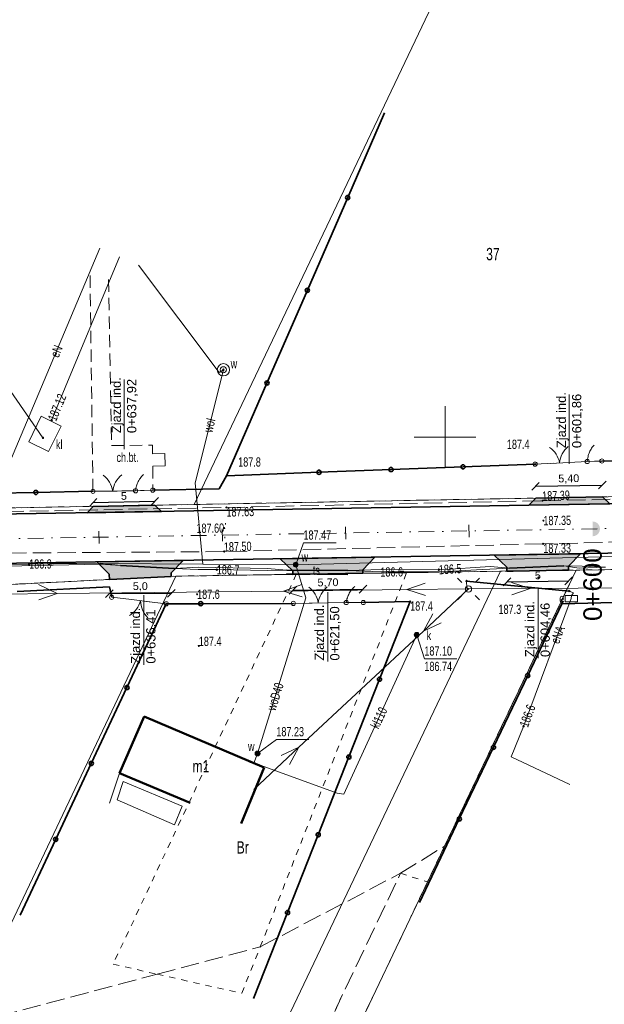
# Model space of a CAD drawing. Header units: millimetres. Extents: x 1024 to 29474, y -14562 to 6512.
# Tile 66 of 83: x 26133 to 26180, y 3019 to 3099. Entities that reach past the tile are written whole.
import ezdxf
from ezdxf.enums import TextEntityAlignment as Align

# ---------------------------------------------------------------- set-up
doc = ezdxf.new("R2010")
doc.units = ezdxf.units.MM
for name, pattern in [('1', [0]), ('2_14', [1, 0, -1]), ('2_OTKC', [1.5, 1, -0.5]), ('2_OTKJ', [2, 1.5, -0.5]), ('3_EGBT', [0]), ('3_EGBU_A', [0]), ('4_SUEP_A', [0]), ('4_SUKM', [0]), ('4_SUKP', [0]), ('4_SULO', [0]), ('4_SUPK', [0]), ('4_SUTP_A', [0]), ('4_SUWP', [0]), ('DASHDOT', [25.4, 12.7, -6.35, 0, -6.35]), ('EGDE', [0]), ('EGKK', [2, 1.5, -0.5]), ('EGUG', [1, 0.5, -0.5])]:
    doc.linetypes.add(name, pattern=pattern)
for name, color, linetype, lineweight in [('D.O. Kilometraż', 250, 'Continuous', 20), ('D.O. Kr 15x30', 7, 'Continuous', 35), ('D.O. ob 8x30', 4, 'Continuous', 25), ('D.O. opornik 12x25', 1, 'Continuous', 35), ('D.O. oś pikieta', 250, 'DASHDOT', 20), ('D.O. wymiarowanie', 7, 'Continuous', 15), ('Dzialki', 7, 'EGDE', 18), ('EGBB_E_T_0', 7, 'Continuous', 20), ('EGBB_L_0', 7, '3_EGBU_A', 50), ('EGBE_L_0', 7, '3_EGBT', 18), ('Kontury', 3, 'EGKK', 18), ('Numery_dzialek', 7, 'Continuous', 9), ('Numery_uzytkow', 3, 'Continuous', 9), ('OTK_E_T_1', 7, 'Continuous', 0), ('OTK_L_0', 7, '2_OTKJ', 18), ('OTK_L_2', 7, '2_OTKC', 18), ('OTO_L_0', 7, 'Continuous', 35), ('OTO_L_1', 7, 'Continuous', 18), ('OTO_L_2', 7, 'Continuous', 18), ('OTR_T_0', 7, 'Continuous', 18), ('OTR_T_1', 7, 'Continuous', 18), ('Podzial_sekcyjny_krzyze', 7, '1', 18), ('SUE_E_T_1', 1, 'Continuous', 0), ('SUE_T_3', 7, 'Continuous', 18), ('SUE_T_4', 1, 'Continuous', 18), ('SUEP_E_T_0', 1, 'Continuous', 0), ('SUEP_L_0', 1, '4_SUEP_A', 18), ('SUER_T_0', 1, 'Continuous', 18), ('SUK_E_T_2', 34, 'Continuous', 0), ('SUK_E_T_5', 34, 'Continuous', 0), ('SUK_L_3', 34, '4_SUKM', 18), ('SUK_T_4', 34, 'Continuous', 18), ('SUKP_E_T_0', 34, 'Continuous', 0), ('SUKP_L_0', 34, '4_SUKP', 18), ('SUKR_T_0', 34, 'Continuous', 18), ('SUL_L_1', 7, '4_SULO', 35), ('SUP_E_T_1', 7, 'Continuous', 0), ('SUP_L_1', 7, '4_SUPK', 18), ('SUP_T_2', 7, 'Continuous', 18), ('SUP_T_4', 7, 'Continuous', 18), ('SUTP_E_T_0', 30, 'Continuous', 0), ('SUTP_L_0', 30, '4_SUTP_A', 18), ('SUTR_T_0', 30, 'Continuous', 18), ('SUW_E_T_2', 5, 'Continuous', 0), ('SUW_T_5', 5, 'Continuous', 18), ('SUWP_E_T_0', 5, 'Continuous', 0), ('SUWP_L_0', 5, '4_SUWP', 18), ('SUWR_T_0', 5, 'Continuous', 18), ('Uzytki', 3, 'EGUG', 18)]:
    doc.layers.add(name, color=color, linetype=linetype, lineweight=lineweight)
doc.layers.add('D.O. kresk zjazd', color=7, linetype='Continuous', lineweight=18, true_color=0xfacfb6)
doc.styles.get("Standard").update_dxf_attribs({"font": 'arial.ttf'})
doc.dimstyles.new('ISO-25', dxfattribs={"dimscale": 0.25, "dimtxt": 2.5, "dimasz": 2.5, "dimexe": 1.25, "dimexo": 0.625, "dimtad": 1, "dimtxsty": 'Standard', "dimblk": 'OBLIQUE', "dimcen": 2.5, "dimse1": 1, "dimse2": 1, "dimadec": 0, "dimazin": 0, "dimtfac": 1, "dimtmove": 0, "dimatfit": 3, "dimfxl": 1, "dimarcsym": 0})
pattern_1 = [(90, (17153.0421, -0.127), (-0.381, 0.381), [0.254, -0.508]), (90, (17152.9151, 0.254), (-0.381, 0.381), [0.254, -0.508]), (180, (17153.0421, 0), (-0.381, -0.381), [0.508, -0.254]), (135, (17153.0421, 0.127), (-0.381, -0.381), [0.179605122, -0.359210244]), (225, (17153.0421, -0.127), (0.381, -0.381), [0.179605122, -0.359210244])]

# ---------------------------------------------------------------- blocks, each defined once
blk = doc.blocks.new('_Oblique')
at = {"color": 0, "linetype": 'ByBlock', "lineweight": -2}
blk.add_line((-0.5, -0.5), (0.5, 0.5), dxfattribs=at)
blk = doc.blocks.new('*D180')
at = {"layer": 'D.O. wymiarowanie', "color": 0, "lineweight": -2}
blk.add_line((26138.638, 3059.448), (26143.639, 3059.541), dxfattribs=at)
at = {"layer": 'Defpoints', "color": 0}
for p in [(26143.639, 3059.541), (26138.644, 3059.131), (26143.645, 3059.224)]:
    blk.add_point(p, dxfattribs=at)
at = {"layer": 'D.O. wymiarowanie', "color": 0, "lineweight": -2, "xscale": 0.625, "yscale": 0.625, "zscale": 0.625}
for p, rotation in [((26138.638, 3059.448), 181.0609116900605), ((26143.639, 3059.541), 1.060911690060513)]:
    blk.add_blockref('_Oblique', p, dxfattribs=dict(at, rotation=rotation))
at = {"layer": 'D.O. wymiarowanie', "color": 0, "insert": (26141.13, 3059.969), "char_height": 0.625, "attachment_point": 5, "rotation": 1.06091}
blk.add_mtext('5', dxfattribs=at)
blk = doc.blocks.new('*D181')
at = {"layer": 'D.O. wymiarowanie', "color": 0, "lineweight": -2}
blk.add_line((26139.96, 3052.056), (26144.966, 3052.086), dxfattribs=at)
at = {"layer": 'Defpoints', "color": 0}
for p in [(26139.953, 3053.202), (26144.959, 3053.232), (26144.966, 3052.086)]:
    blk.add_point(p, dxfattribs=at)
at = {"layer": 'D.O. wymiarowanie', "color": 0, "lineweight": -2, "xscale": 0.625, "yscale": 0.625, "zscale": 0.625}
for p, rotation in [((26139.96, 3052.056), 180.3443203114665), ((26144.966, 3052.086), 0.3443203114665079)]:
    blk.add_blockref('_Oblique', p, dxfattribs=dict(at, rotation=rotation))
at = {"layer": 'D.O. wymiarowanie', "color": 0, "insert": (26142.46, 3052.603), "char_height": 0.625, "attachment_point": 5, "rotation": 0.34432}
blk.add_mtext('5,0', dxfattribs=at)
blk = doc.blocks.new('*D182')
at = {"layer": 'D.O. wymiarowanie', "color": 0, "lineweight": -2}
blk.add_line((26172.188, 3053.014), (26177.187, 3053.091), dxfattribs=at)
at = {"layer": 'Defpoints', "color": 0}
for p in [(26177.174, 3053.953), (26172.174, 3053.877), (26177.187, 3053.091)]:
    blk.add_point(p, dxfattribs=at)
at = {"layer": 'D.O. wymiarowanie', "color": 0, "lineweight": -2, "xscale": 0.625, "yscale": 0.625, "zscale": 0.625}
for p, rotation in [((26172.188, 3053.014), 180.8756315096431), ((26177.187, 3053.091), 0.8756315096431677)]:
    blk.add_blockref('_Oblique', p, dxfattribs=dict(at, rotation=rotation))
at = {"layer": 'D.O. wymiarowanie', "color": 0, "insert": (26174.68, 3053.527), "char_height": 0.625, "attachment_point": 5, "rotation": 0.87563}
blk.add_mtext('5', dxfattribs=at)
blk = doc.blocks.new('*D183')
at = {"layer": 'D.O. wymiarowanie', "color": 0, "lineweight": -2}
blk.add_line((26174.493, 3060.758), (26179.905, 3060.859), dxfattribs=at)
at = {"layer": 'Defpoints', "color": 0}
for p in [(26179.905, 3060.859), (26174.511, 3059.802), (26179.923, 3059.903)]:
    blk.add_point(p, dxfattribs=at)
at = {"layer": 'D.O. wymiarowanie', "color": 0, "lineweight": -2, "xscale": 0.625, "yscale": 0.625, "zscale": 0.625}
for p, rotation in [((26179.905, 3060.859), 1.074570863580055), ((26174.493, 3060.758), 181.07457086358)]:
    blk.add_blockref('_Oblique', p, dxfattribs=dict(at, rotation=rotation))
at = {"layer": 'D.O. wymiarowanie', "color": 0, "insert": (26177.189, 3061.34), "char_height": 0.625, "attachment_point": 5, "rotation": 1.07457}
blk.add_mtext('5,40', dxfattribs=at)
blk = doc.blocks.new('*D192')
at = {"layer": 'D.O. wymiarowanie', "color": 0, "lineweight": -2}
blk.add_line((26154.843, 3052.336), (26160.513, 3052.419), dxfattribs=at)
at = {"layer": 'Defpoints', "color": 0}
for p in [(26154.825, 3053.618), (26160.494, 3053.701), (26160.513, 3052.419)]:
    blk.add_point(p, dxfattribs=at)
at = {"layer": 'D.O. wymiarowanie', "color": 0, "lineweight": -2, "xscale": 0.625, "yscale": 0.625, "zscale": 0.625}
for p, rotation in [((26154.843, 3052.336), 180.8361338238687), ((26160.513, 3052.419), 0.8361338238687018)]:
    blk.add_blockref('_Oblique', p, dxfattribs=dict(at, rotation=rotation))
at = {"layer": 'D.O. wymiarowanie', "color": 0, "insert": (26157.671, 3052.91), "char_height": 0.625, "attachment_point": 5, "rotation": 0.83613}
blk.add_mtext('5,70', dxfattribs=at)
blk = doc.blocks.new('2_OTRN')
at = {"linetype": 'Continuous'}
blk.add_circle((0, 0), 0.045, dxfattribs=at)
blk = doc.blocks.new('2_OTRS')
at = {"linetype": 'Continuous'}
blk.add_circle((0, 0), 0.045, dxfattribs=at)
blk = doc.blocks.new('4_SUEO_W')
at = {"linetype": 'Continuous'}
for p, q in [((-0.53035, 0.53035), (-0.8839, 0.8839)), ((0.53035, 0.53035), (0.8839, 0.8839)), ((-0.53035, -0.53035), (-0.8839, -0.8839)), ((0.53035, -0.53035), (0.8839, -0.8839))]:
    blk.add_line(p, q, dxfattribs=at)
blk.add_circle((0, 0), 0.025, dxfattribs=at)
blk = doc.blocks.new('4_SUPP')
at = {"linetype": 'Continuous'}
blk.add_circle((0, 0), 0.25, dxfattribs=at)
blk = doc.blocks.new('4_SUES')
at = {"linetype": 'Continuous'}
for p, q in [((0.5, 0.25), (-0.5, 0.25)), ((-0.5, 0.25), (-0.5, -0.25)), ((0.5, -0.25), (0.5, 0.25)), ((-0.5, -0.25), (0.5, -0.25))]:
    blk.add_line(p, q, dxfattribs=at)
blk = doc.blocks.new('4_SUPS')
at = {"linetype": 'Continuous'}
blk.add_circle((0, 0), 0.0625, dxfattribs=at)
blk = doc.blocks.new('4_SUKU')
at = {"linetype": 'Continuous'}
for radius in [0.2, 0.175, 0.15, 0.125, 0.1, 0.075, 0.05, 0.025, 0.00715]:
    blk.add_circle((0, 0), radius, dxfattribs=at)
blk = doc.blocks.new('4_SUPW')
at = {"linetype": 'Continuous'}
blk.add_circle((0, 0), 0.25, dxfattribs=at)
blk = doc.blocks.new('4_SUWW')
at = {"linetype": 'Continuous'}
for radius in [0.2, 0.175, 0.15, 0.125, 0.1, 0.075, 0.05, 0.025, 0.00715]:
    blk.add_circle((0, 0), radius, dxfattribs=at)
blk = doc.blocks.new('Wykno-Rudnik')
at = {"layer": 'Dzialki'}
for p, q in [((5017.572, 3109.212), (4993.772, 3059.282)), ((4993.772, 3059.282), (5029.492, 3059.952)), ((4959.752, 3058.652), (4993.772, 3059.282)), ((4969.892, 2938.792), (5024.742, 3053.962)), ((5024.742, 3053.962), (5018.602, 3053.862)), ((5051.052, 3054.352), (5024.742, 3053.962)), ((4992.292, 3053.472), (4956.642, 3051.682)), ((4963.752, 2938.692), (5018.602, 3053.862)), ((4977.922, 3023.212), (4992.292, 3053.472)), ((5003.732, 3053.642), (4992.292, 3053.472)), ((5018.602, 3053.862), (5003.732, 3053.642))]:
    blk.add_line(p, q, dxfattribs=at)
at = {"layer": 'EGBB_L_0', "linetype": '3_EGBU_A'}
for p, q in [((4989.742, 3042.082), (4987.742, 3037.502)), ((4999.462, 3037.952), (4989.742, 3042.082)), ((4997.602, 3033.412), (4999.462, 3037.952)), ((4987.742, 3037.502), (4993.452, 3035.102))]:
    blk.add_line(p, q, dxfattribs=at)
at = {"layer": 'EGBE_L_0', "linetype": '3_EGBT'}
for p, q in [((4987.742, 3037.502), (4986.912, 3035.072)), ((4993.452, 3035.102), (4987.742, 3037.502)), ((4987.534, 3035.347), (4988.042, 3036.834)), ((4988.042, 3036.834), (4992.802, 3034.834)), ((4992.181, 3033.321), (4987.534, 3035.347)), ((4992.802, 3034.834), (4992.181, 3033.321))]:
    blk.add_line(p, q, dxfattribs=at)
at = {"layer": 'Kontury'}
for p, q in [((4993.772, 3059.282), (5029.492, 3059.952)), ((4959.752, 3058.652), (4993.772, 3059.282)), ((5024.742, 3053.962), (5011.002, 3053.752)), ((5014.082, 3031.582), (5024.742, 3053.962)), ((4992.292, 3053.472), (4956.642, 3051.682)), ((5002.062, 3053.622), (4992.292, 3053.472)), ((5011.002, 3053.752), (5002.062, 3053.622)), ((5010.512, 3029.382), (5014.082, 3031.582)), ((4998.282, 3003.752), (5010.512, 3029.382)), ((4999.142, 3023.422), (5010.512, 3029.382)), ((4990.792, 3021.202), (4999.142, 3023.422)), ((4974.092, 3016.762), (4990.792, 3021.202))]:
    blk.add_line(p, q, dxfattribs=at)
at = {"layer": 'OTK_L_0', "linetype": '2_OTKJ'}
for p, q in [((4996.392, 3059.042), (5022.008, 3059.585)), ((5022.008, 3059.585), (5034.652, 3059.852)), ((4970.467, 3058.55), (4996.392, 3059.042)), ((5030.872, 3056.302), (5022.075, 3056.089)), ((5022.075, 3056.089), (4996.202, 3055.462)), ((4996.202, 3055.462), (4971.199, 3055.294))]:
    blk.add_line(p, q, dxfattribs=at)
at = {"layer": 'OTK_L_0', "linetype": '2_14'}
blk.add_line((4996.202, 3055.462), (4996.392, 3059.042), dxfattribs=at)
at = {"layer": 'OTK_L_2', "linetype": '2_OTKC'}
for p, q in [((4985.582, 3060.348), (4985.339, 3078.196)), ((4986.845, 3077.523), (4987.082, 3064.052)), ((4987.082, 3064.052), (4990.412, 3064.092)), ((4990.412, 3064.092), (4990.412, 3063.392)), ((4990.412, 3063.392), (4991.412, 3063.412)), ((4991.412, 3063.412), (4991.422, 3062.412)), ((4991.422, 3062.412), (4990.422, 3062.392)), ((4990.422, 3062.392), (4990.432, 3060.445)), ((4989.032, 3060.392), (4985.582, 3060.348)), ((4990.432, 3060.445), (4989.032, 3060.392))]:
    blk.add_line(p, q, dxfattribs=at)
at = {"layer": 'OTO_L_0'}
for p, q in [((5009.223, 3091.036), (5006.229, 3084.16)), ((5006.229, 3084.16), (5002.957, 3076.644)), ((5002.957, 3076.644), (4999.685, 3069.128)), ((4999.685, 3069.128), (4996.412, 3061.612)), ((5026.832, 3062.802), (5029.282, 3062.862)), ((4996.412, 3061.612), (5003.907, 3061.894)), ((5003.907, 3061.894), (5009.746, 3062.113)), ((5009.746, 3062.113), (5015.584, 3062.333)), ((5015.584, 3062.333), (5021.422, 3062.552)), ((4995.812, 3060.552), (4996.412, 3061.612)), ((4980.951, 3060.255), (4985.582, 3060.348)), ((4990.432, 3060.445), (4995.812, 3060.552)), ((4976.321, 3060.162), (4980.951, 3060.255)), ((4986.931, 3052.61), (4979.442, 3052.22)), ((4987.102, 3051.76), (4986.931, 3052.61)), ((4991.522, 3051.232), (4988.336, 3044.443)), ((4994.322, 3051.24), (4991.522, 3051.232)), ((5001.822, 3051.262), (4994.322, 3051.24)), ((5011.292, 3051.422), (5007.492, 3051.332)), ((5008.807, 3045.117), (5011.292, 3051.422)), ((5020.819, 3045.412), (5023.592, 3051.222)), ((5023.682, 3051.462), (5023.592, 3051.222)), ((5023.592, 3051.222), (5027.812, 3051.322)), ((5018.046, 3039.601), (5020.819, 3045.412)), ((4988.336, 3044.443), (4985.448, 3038.289)), ((5006.322, 3038.811), (5008.807, 3045.117)), ((5015.273, 3033.791), (5018.046, 3039.601)), ((5003.837, 3032.506), (5006.322, 3038.811)), ((4985.448, 3038.289), (4982.56, 3032.136)), ((5012.042, 3027.022), (5015.273, 3033.791)), ((5001.352, 3026.2), (5003.837, 3032.506)), ((4982.56, 3032.136), (4979.672, 3025.982)), ((4998.602, 3019.222), (5001.352, 3026.2))]:
    blk.add_line(p, q, dxfattribs=at)
for centre in [(5006.229, 3084.16), (5002.957, 3076.644), (4999.685, 3069.128), (5003.907, 3061.894), (5009.746, 3062.113), (5015.584, 3062.333), (4980.951, 3060.255), (4994.322, 3051.24), (5008.807, 3045.117), (5020.819, 3045.412), (4988.336, 3044.443), (5018.046, 3039.601), (5006.322, 3038.811), (4985.448, 3038.289), (5015.273, 3033.791), (5003.837, 3032.506), (4982.56, 3032.136), (5001.352, 3026.2)]:
    blk.add_circle(centre, 0.17, dxfattribs=at)
at = {"layer": 'OTO_L_1'}
for p, q in [((5022.658, 3062.614), (5024.157, 3062.688)), ((5024.157, 3062.688), (5025.642, 3062.762)), ((5021.422, 3062.552), (5022.908, 3062.626)), ((4985.582, 3060.348), (4986.682, 3060.362)), ((4986.432, 3060.359), (4987.932, 3060.378)), ((4987.932, 3060.378), (4989.032, 3060.392)), ((4988.692, 3051.571), (4987.102, 3051.76)), ((4990.181, 3051.393), (4988.692, 3051.571)), ((4991.522, 3051.232), (4989.933, 3051.422)), ((5001.822, 3051.262), (5003.342, 3051.287)), ((5003.092, 3051.283), (5004.592, 3051.308)), ((5004.592, 3051.308), (5006.112, 3051.332))]:
    blk.add_line(p, q, dxfattribs=at)
for centre in [(5021.422, 3062.552), (5025.642, 3062.762), (4985.582, 3060.348), (4989.032, 3060.392), (4987.102, 3051.76), (4991.522, 3051.232), (5001.822, 3051.262), (5006.112, 3051.332)]:
    blk.add_circle(centre, 0.17, dxfattribs=at)
for centre, start, end in [((5021.443, 3062.277), 10.79331, 54.86769), ((5025.4, 3062.473), 130.83004, 174.90441), ((4985.205, 3060.066), 8.68645, 52.76082), ((4989.166, 3060.118), 128.72317, 172.79755), ((5001.866, 3050.987), 8.87927, 52.95364), ((5005.827, 3051.051), 128.91599, 172.99036), ((4987.502, 3051.991), 301.16771, 345.24208), ((4991.436, 3051.521), 181.13099, 225.20536)]:
    blk.add_arc(centre, 2, start, end, dxfattribs=at)
at = {"layer": 'OTO_L_2'}
for p, q in [((5025.795, 3063.428), (5025.823, 3063.519)), ((5025.823, 3063.519), (5025.868, 3063.6)), ((5025.868, 3063.6), (5025.913, 3063.692)), ((5025.913, 3063.692), (5025.958, 3063.763)), ((5025.958, 3063.763), (5026.003, 3063.845)), ((5026.003, 3063.845), (5026.056, 3063.917)), ((5026.056, 3063.917), (5026.109, 3063.989)), ((5026.109, 3063.989), (5026.171, 3064.061)), ((5026.171, 3064.061), (5026.194, 3064.082)), ((5025.642, 3062.762), (5025.655, 3062.863)), ((5025.642, 3062.762), (5026.237, 3062.782)), ((5025.655, 3062.863), (5025.667, 3062.963)), ((5025.667, 3062.963), (5025.68, 3063.054)), ((5025.68, 3063.054), (5025.709, 3063.155)), ((5025.709, 3063.155), (5025.729, 3063.246)), ((5025.729, 3063.246), (5025.758, 3063.337)), ((5025.758, 3063.337), (5025.795, 3063.428)), ((5026.237, 3062.782), (5026.832, 3062.802)), ((4989.213, 3061.06), (4989.247, 3061.151)), ((4989.247, 3061.151), (4989.3, 3061.233)), ((4989.3, 3061.233), (4989.353, 3061.325)), ((4989.353, 3061.325), (4989.406, 3061.397)), ((4989.406, 3061.397), (4989.459, 3061.479)), ((4989.459, 3061.479), (4989.522, 3061.551)), ((4989.522, 3061.551), (4989.584, 3061.624)), ((4989.584, 3061.624), (4989.656, 3061.697)), ((4989.656, 3061.697), (4989.684, 3061.718)), ((4989.032, 3060.392), (4989.047, 3060.493)), ((4989.032, 3060.392), (4989.732, 3060.419)), ((4989.047, 3060.493), (4989.062, 3060.594)), ((4989.062, 3060.594), (4989.078, 3060.684)), ((4989.078, 3060.684), (4989.111, 3060.786)), ((4989.111, 3060.786), (4989.136, 3060.877)), ((4989.136, 3060.877), (4989.17, 3060.968)), ((4989.17, 3060.968), (4989.213, 3061.06)), ((4989.732, 3060.419), (4990.432, 3060.445)), ((5006.462, 3052.252), (5006.517, 3052.322)), ((5006.517, 3052.322), (5006.572, 3052.402)), ((5006.572, 3052.402), (5006.637, 3052.472)), ((5006.637, 3052.472), (5006.701, 3052.542)), ((5006.701, 3052.542), (5006.775, 3052.612)), ((5006.775, 3052.612), (5006.802, 3052.632)), ((5006.131, 3051.432), (5006.149, 3051.532)), ((5006.149, 3051.532), (5006.168, 3051.622)), ((5006.168, 3051.622), (5006.204, 3051.722)), ((5006.204, 3051.722), (5006.232, 3051.812)), ((5006.232, 3051.812), (5006.269, 3051.902)), ((5006.269, 3051.902), (5006.315, 3051.992)), ((5006.315, 3051.992), (5006.352, 3052.082)), ((5006.352, 3052.082), (5006.407, 3052.162)), ((5006.407, 3052.162), (5006.462, 3052.252)), ((5006.112, 3051.332), (5006.131, 3051.432)), ((5006.112, 3051.332), (5006.802, 3051.332)), ((5006.802, 3051.332), (5007.492, 3051.332))]:
    blk.add_line(p, q, dxfattribs=at)
for centre in [(5025.642, 3062.762), (5026.832, 3062.802), (4989.032, 3060.392), (4990.432, 3060.445), (5006.112, 3051.332), (5007.492, 3051.332)]:
    blk.add_circle(centre, 0.17, dxfattribs=at)
at = {"layer": 'Podzial_sekcyjny_krzyze'}
for p, q in [((5014.122, 3062.242), (5014.122, 3067.242)), ((5011.622, 3064.742), (5016.622, 3064.742))]:
    blk.add_line(p, q, dxfattribs=at)
at = {"layer": 'SUEP_L_0', "linetype": '4_SUEP_A'}
for p, q in [((4986.136, 3080.069), (4978.342, 3061.492)), ((4978.552, 3054.272), (4986.172, 3054.432)), ((4986.172, 3054.432), (4987.802, 3054.342)), ((4987.802, 3054.342), (4992.192, 3054.082)), ((4992.192, 3054.082), (4994.112, 3054.022)), ((4994.112, 3054.022), (4995.619, 3053.998)), ((4995.619, 3053.998), (4999.712, 3053.932)), ((4999.712, 3053.932), (5001.302, 3053.962)), ((5006.252, 3053.922), (5001.302, 3053.962)), ((5006.252, 3053.922), (5008.952, 3053.812)), ((5013.872, 3053.832), (5017.116, 3054)), ((5017.116, 3054), (5017.742, 3054.032)), ((5017.742, 3054.032), (5019.352, 3054.132)), ((5019.352, 3054.132), (5023.752, 3054.312)), ((5023.752, 3054.312), (5024.982, 3054.132)), ((5024.982, 3054.132), (5027.112, 3054.192)), ((5008.952, 3053.812), (5010.711, 3053.819)), ((5010.711, 3053.819), (5013.872, 3053.832)), ((4981.173, 3052.794), (4982.681, 3052.061)), ((5002.516, 3052.783), (5001.021, 3052.266)), ((5001.021, 3052.266), (5011.021, 3052.378)), ((5012.515, 3052.895), (5011.021, 3052.378)), ((5011.021, 3052.378), (5016.02, 3052.434)), ((5011.021, 3052.378), (5012.526, 3051.895)), ((5016.02, 3052.434), (5012.367, 3049.021)), ((5015.862, 3053.072), (5024.192, 3052.262)), ((5015.872, 3052.522), (5015.862, 3053.072)), ((5016.02, 3052.434), (5015.872, 3052.522)), ((5016.02, 3052.434), (5021.02, 3052.465)), ((5019.517, 3052.956), (5021.02, 3052.465)), ((5021.02, 3052.465), (5019.523, 3051.956)), ((5021.02, 3052.465), (5031.02, 3052.527)), ((4972.682, 3051.948), (4982.681, 3052.061)), ((4982.681, 3052.061), (4981.187, 3051.544)), ((4982.681, 3052.061), (5001.021, 3052.266)), ((5001.021, 3052.266), (5002.527, 3051.783)), ((5024.342, 3051.652), (5020.482, 3041.292)), ((5024.192, 3052.262), (5024.522, 3052.132)), ((5024.372, 3051.892), (5024.342, 3051.652)), ((5024.522, 3052.132), (5024.372, 3051.892)), ((5012.367, 3049.021), (5013.122, 3050.41)), ((5013.804, 3049.68), (5012.367, 3049.021)), ((5012.367, 3049.021), (5002.278, 3039.595)), ((5020.482, 3041.292), (5019.472, 3038.832)), ((5002.278, 3039.595), (4998.625, 3036.181)), ((5002.278, 3039.595), (5000.841, 3038.936)), ((5001.524, 3038.205), (5002.278, 3039.595)), ((5024.222, 3036.572), (5019.472, 3038.832))]:
    blk.add_line(p, q, dxfattribs=at)
at = {"layer": 'SUK_L_3', "linetype": '4_SUKM'}
for p, q in [((4980.372, 3064.372), (4981.392, 3066.432)), ((4981.392, 3066.432), (4983.012, 3065.632)), ((4983.012, 3065.632), (4981.982, 3063.572)), ((4981.982, 3063.572), (4980.372, 3064.372))]:
    blk.add_line(p, q, dxfattribs=at)
at = {"layer": 'SUKP_L_0', "linetype": '4_SUKP'}
for p, q in [((4982.205, 3066.031), (4987.722, 3079.362)), ((5006.316, 3036.682), (5011.822, 3048.712)), ((4998.319, 3038.438), (5005.382, 3035.872)), ((5005.903, 3035.798), (5006.316, 3036.682)), ((5005.382, 3035.872), (5005.903, 3035.798))]:
    blk.add_line(p, q, dxfattribs=at)
at = {"layer": 'SUKR_T_0', "linetype": 'Continuous', "lineweight": 0}
for p, q in [((4981.522, 3064.682), (4978.625, 3068.884)), ((5011.822, 3048.712), (5012.444, 3046.781)), ((5012.444, 3046.781), (5015.077, 3046.781))]:
    blk.add_line(p, q, dxfattribs=at)
at = {"layer": 'SUL_L_1', "linetype": '4_SULO'}
for p, q in [((4987.802, 3054.342), (4992.192, 3054.082)), ((5001.302, 3053.962), (5006.252, 3053.922)), ((5001.302, 3053.962), (5006.252, 3053.922)), ((5019.352, 3054.132), (5023.752, 3054.312)), ((5001.261, 3053.662), (5006.251, 3053.612)), ((5024.192, 3052.262), (5015.862, 3053.072))]:
    blk.add_line(p, q, dxfattribs=at)
at = {"layer": 'SUP_L_1', "linetype": '4_SUPK'}
blk.add_circle((4996.152, 3070.202), 0.5, dxfattribs=at)
at = {"layer": 'SUTP_L_0', "linetype": '4_SUTP_A'}
for p, q in [((4978.572, 3054.422), (4986.162, 3054.512)), ((4986.162, 3054.512), (4987.802, 3054.342)), ((4987.802, 3054.342), (4992.192, 3054.082)), ((4992.192, 3054.082), (4994.152, 3054.202)), ((4994.152, 3054.202), (4999.702, 3054.102)), ((4999.702, 3054.102), (5001.302, 3053.962)), ((5001.302, 3053.962), (5006.252, 3053.922)), ((5006.252, 3053.922), (5009.012, 3054.012)), ((5009.012, 3054.012), (5013.752, 3053.992)), ((5013.752, 3053.992), (5017.782, 3054.242)), ((5017.782, 3054.242), (5019.352, 3054.132)), ((5019.352, 3054.132), (5023.752, 3054.312)), ((5023.752, 3054.312), (5025.242, 3054.272)), ((5025.242, 3054.272), (5027.112, 3054.192))]:
    blk.add_line(p, q, dxfattribs=at)
at = {"layer": 'SUWP_L_0', "linetype": '4_SUWP'}
for p, q in [((4989.262, 3078.682), (4995.802, 3069.982)), ((4996.152, 3070.202), (4993.853, 3061.028)), ((4995.802, 3069.982), (4996.152, 3070.202)), ((4993.853, 3061.028), (4994.48, 3054.45)), ((5039.632, 3055.372), (5002.012, 3054.402)), ((4994.48, 3054.45), (4973.752, 3054.582)), ((5002.012, 3054.402), (4994.48, 3054.45)), ((5002.012, 3054.402), (5002.832, 3051.722)), ((4998.922, 3039.092), (5002.832, 3051.722)), ((4998.607, 3038.316), (4998.922, 3039.092))]:
    blk.add_line(p, q, dxfattribs=at)
at = {"layer": 'SUWR_T_0', "linetype": 'Continuous', "lineweight": 0}
for p, q in [((5002.012, 3054.402), (5002.644, 3056.179)), ((5002.644, 3056.179), (5005.304, 3056.179)), ((4998.922, 3039.092), (5000.444, 3040.238)), ((5000.444, 3040.238), (5003.076, 3040.238))]:
    blk.add_line(p, q, dxfattribs=at)
at = {"layer": 'Uzytki'}
for p, q in [((4993.772, 3059.282), (5029.492, 3059.952)), ((4959.752, 3058.652), (4993.772, 3059.282)), ((5011.002, 3053.752), (5024.742, 3053.962)), ((5024.742, 3053.962), (5014.082, 3031.582)), ((5051.052, 3054.352), (5024.742, 3053.962)), ((4956.642, 3051.682), (4992.292, 3053.472)), ((5002.062, 3053.622), (4987.212, 3022.012)), ((4992.292, 3053.472), (5002.062, 3053.622)), ((4999.142, 3023.422), (5011.002, 3053.752)), ((5011.002, 3053.752), (5002.062, 3053.622)), ((5014.082, 3031.582), (5012.702, 3028.692)), ((4998.282, 3003.752), (5010.512, 3029.382)), ((5010.512, 3029.382), (5012.702, 3028.692)), ((5012.702, 3028.692), (5006.132, 3014.892)), ((4997.642, 3019.652), (4999.142, 3023.422)), ((4987.212, 3022.012), (4990.792, 3021.202)), ((4990.792, 3021.202), (4997.642, 3019.652))]:
    blk.add_line(p, q, dxfattribs=at)
at = {"layer": 'OTR_T_0'}
for p in [(5022.008, 3059.585), (4996.392, 3059.042), (5022.091, 3057.973), (4996.212, 3057.372), (4996.202, 3055.462), (5022.075, 3056.089)]:
    blk.add_blockref('2_OTRS', p, dxfattribs=at)
at = {"layer": 'OTR_T_1'}
for p in [(5021.422, 3062.552), (4996.412, 3061.612), (5021.684, 3053.368), (4994.022, 3052.002), (5011.292, 3051.422), (4994.162, 3047.812)]:
    blk.add_blockref('2_OTRN', p, dxfattribs=at)
at = {"layer": 'SUE_T_3'}
for name in ['4_SUEO_W', '4_SUPP']:
    blk.add_blockref(name, (5016.02, 3052.434), dxfattribs=at)
at = {"layer": 'SUE_T_4'}
blk.add_blockref('4_SUES', (5024.342, 3051.652), dxfattribs=at)
at = {"layer": 'SUER_T_0'}
for p in [(4995.619, 3053.998), (5010.711, 3053.819), (5015.862, 3053.072), (5024.192, 3052.262), (5020.482, 3041.292)]:
    blk.add_blockref('4_SUPS', p, dxfattribs=at)
at = {"layer": 'SUK_T_4'}
blk.add_blockref('4_SUKU', (5011.822, 3048.712), dxfattribs=at)
at = {"layer": 'SUKR_T_0'}
for p in [(4982.24, 3066.114), (4981.522, 3064.682), (5011.822, 3048.712), (4998.319, 3038.438)]:
    blk.add_blockref('4_SUPS', p, dxfattribs=at)
at = {"layer": 'SUP_T_2'}
blk.add_blockref('4_SUPP', (5016.02, 3052.434), dxfattribs=at)
at = {"layer": 'SUP_T_4'}
blk.add_blockref('4_SUPW', (4996.152, 3070.202), dxfattribs=at)
at = {"layer": 'SUTR_T_0'}
for p in [(4980.408, 3054.444), (5013.619, 3053.993)]:
    blk.add_blockref('4_SUPS', p, dxfattribs=at)
at = {"layer": 'SUW_T_5'}
for p in [(5002.012, 3054.402), (4998.922, 3039.092)]:
    blk.add_blockref('4_SUWW', p, dxfattribs=at)
at = {"layer": 'SUWR_T_0'}
for p in [(4996.152, 3070.202), (5002.012, 3054.402), (4998.922, 3039.092)]:
    blk.add_blockref('4_SUPS', p, dxfattribs=at)
at = {"layer": 'EGBB_E_T_0', "width": 0.7}
blk.add_text('m1', height=1, dxfattribs=at).set_placement((4994.334, 3038.054), align=Align.MIDDLE)
at = {"layer": 'Numery_dzialek', "width": 0.7}
blk.add_text('37', height=1, dxfattribs=at).set_placement((5017.453, 3080.08), align=Align.TOP_LEFT)
at = {"layer": 'Numery_uzytkow', "width": 0.7}
blk.add_text('Br', height=1, dxfattribs=at).set_placement((4997.232, 3031.982), align=Align.TOP_LEFT)
at = {"layer": 'OTK_E_T_1', "lineweight": 9, "width": 0.7}
blk.add_text('ch.bt.', height=0.75, rotation=0.23386, dxfattribs=at).set_placement((4988.385, 3063.117), align=Align.MIDDLE)
at = {"layer": 'OTR_T_0', "lineweight": 9, "width": 0.7}
for s, rotation, p in [('187.39', 2.19204, (5022.008, 3059.585)), ('187.50', 1.64779, (4996.202, 3055.462))]:
    blk.add_text(s, height=0.75, rotation=rotation, dxfattribs=at).set_placement(p)
for s, rotation, p in [('187.63', 1.31363, (4996.392, 3059.042)), ('187.33', 1.11093, (5022.075, 3056.089))]:
    blk.add_text(s, height=0.75, rotation=rotation, dxfattribs=at).set_placement(p, align=Align.TOP_LEFT)
blk.add_text('187.35', height=0.75, rotation=0.67804, dxfattribs=at).set_placement((5022.091, 3057.973), align=Align.MIDDLE_LEFT)
blk.add_text('187.60', height=0.75, rotation=0.56138, dxfattribs=at).set_placement((4996.212, 3057.372), align=Align.MIDDLE_RIGHT)
at = {"layer": 'OTR_T_1', "lineweight": 9, "width": 0.7}
blk.add_text('187.4', height=0.75, dxfattribs=at).set_placement((5020.967, 3063.787), align=Align.RIGHT)
blk.add_text('187.8', height=0.75, dxfattribs=at).set_placement((4997.352, 3062.351))
blk.add_text('187.6', height=0.75, dxfattribs=at).set_placement((4994.022, 3052.002), align=Align.MIDDLE_LEFT)
for s, p in [('187.4', (5011.292, 3051.422)), ('187.3', (5018.453, 3051.155))]:
    blk.add_text(s, height=0.75, dxfattribs=at).set_placement(p, align=Align.TOP_LEFT)
blk.add_text('187.4', height=0.75, rotation=-0.00001, dxfattribs=at).set_placement((4994.162, 3047.812))
at = {"layer": 'SUE_E_T_1', "lineweight": 9, "width": 0.7}
blk.add_text('e', height=0.75, dxfattribs=at).set_placement((5023.785, 3051.665), align=Align.MIDDLE_RIGHT)
at = {"layer": 'SUEP_E_T_0', "lineweight": 9, "width": 0.7}
for s, rotation, p in [('eN', 67.24001, (4982.624, 3071.699)), ('eNA', 69.56528, (5023.25, 3048.721))]:
    blk.add_text(s, height=0.75, rotation=rotation, dxfattribs=at).set_placement(p, align=Align.MIDDLE)
at = {"layer": 'SUER_T_0', "lineweight": 9, "width": 0.7}
for s, rotation, p in [('186.7', 359.07925, (4995.619, 3053.998)), ('186.6', 69.66, (5020.482, 3041.292))]:
    blk.add_text(s, height=0.75, rotation=rotation, dxfattribs=at).set_placement(p, align=Align.MIDDLE_LEFT)
blk.add_text('186.6', height=0.75, rotation=0.2329, dxfattribs=at).set_placement((5010.711, 3053.819), align=Align.MIDDLE_RIGHT)
at = {"layer": 'SUK_E_T_2', "lineweight": 9, "width": 0.7}
blk.add_text('kl', height=0.75, dxfattribs=at).set_placement((4982.582, 3064.516), align=Align.TOP_LEFT)
at = {"layer": 'SUK_E_T_5', "lineweight": 9, "width": 0.7}
blk.add_text('k', height=0.75, dxfattribs=at).set_placement((5012.63, 3048.285))
at = {"layer": 'SUKP_E_T_0', "lineweight": 9, "width": 0.7}
blk.add_text('kl110', height=0.75, rotation=64.85001, dxfattribs=at).set_placement((5008.746, 3041.991), align=Align.MIDDLE)
at = {"layer": 'SUKR_T_0', "lineweight": 9, "width": 0.7}
blk.add_text('187.12', height=0.75, rotation=67.51879, dxfattribs=at).set_placement((4982.24, 3066.114), align=Align.MIDDLE_LEFT)
for s, p in [('187.10', (5012.444, 3047.781)), ('186.74', (5012.444, 3046.531))]:
    blk.add_text(s, height=0.75, rotation=359.99999, dxfattribs=at).set_placement(p, align=Align.TOP_LEFT)
at = {"layer": 'SUP_E_T_1', "lineweight": 9, "width": 0.7}
blk.add_text('w', height=0.75, dxfattribs=at).set_placement((4996.741, 3070.327))
at = {"layer": 'SUTP_E_T_0', "lineweight": 9, "width": 0.7}
blk.add_text('ts', height=0.75, rotation=358.97, dxfattribs=at).set_placement((5003.689, 3053.943), align=Align.MIDDLE)
at = {"layer": 'SUTR_T_0', "lineweight": 9, "width": 0.7}
for s, rotation, p in [('186.9', 0.67938, (4980.408, 3054.444)), ('186.5', 3.05762, (5013.619, 3053.993))]:
    blk.add_text(s, height=0.75, rotation=rotation, dxfattribs=at).set_placement(p, align=Align.MIDDLE_LEFT)
at = {"layer": 'SUW_E_T_2', "lineweight": 9, "width": 0.7}
for p in [(5002.485, 3054.652), (4998.148, 3039.292)]:
    blk.add_text('w', height=0.75, dxfattribs=at).set_placement(p)
at = {"layer": 'SUWP_E_T_0', "lineweight": 9, "width": 0.7}
for s, rotation, p in [('woI', 75.93049, (4995.026, 3065.706)), ('woD40', 72.45999, (5000.349, 3043.702))]:
    blk.add_text(s, height=0.75, rotation=rotation, dxfattribs=at).set_placement(p, align=Align.MIDDLE)
at = {"layer": 'SUWR_T_0', "lineweight": 9, "width": 0.7}
blk.add_text('187.47', height=0.75, dxfattribs=at).set_placement((5002.644, 3056.429))
blk.add_text('187.23', height=0.75, rotation=-0.00001, dxfattribs=at).set_placement((5000.444, 3040.488))

msp = doc.modelspace()

# ---------------------------------------------------------------- hatches: boundary and pattern name
at = {"layer": 'D.O. kresk zjazd'}
h = msp.add_hatch(dxfattribs=at)
h.set_pattern_fill('FINETTA', color=256, scale=0.005, angle=90, style=2)
h.set_pattern_definition(pattern_1)
h.paths.add_polyline_path([(25780.922, 3065.69), (25781.591, 3064.876), (25781.815, 3064.603), (25781.671, 3063.203), (25786.672, 3062.742), (25786.812, 3064.1), (25787.074, 3064.313), (25787.897, 3064.982), (25786.891, 3065.086), (25785.46, 3065.234), (25782.231, 3065.566, 0.004505)])
h.paths.add_polyline_path([(26080.312, 3053.122), (26079.569, 3053.883), (26079.563, 3053.889), (26079.569, 3053.883, 0.000495), (26080.563, 3053.869, 0.002977), (26086.542, 3053.825), (26085.789, 3053.077), (26085.539, 3052.828), (26085.534, 3051.247), (26080.535, 3051.347), (26080.552, 3052.877)])
h.paths.add_polyline_path([(25928.058, 3055.87), (25928.275, 3055.65), (25928.27, 3054.32), (25928.266, 3054.32), (25928.27, 3054.32), (25930.765, 3054.271), (25933.265, 3054.222), (25933.274, 3055.585), (25934.28, 3056.577), (25927.313, 3056.625)])
h.paths.add_polyline_path([(25935.071, 3056.572), (25936.022, 3055.607), (25936.013, 3054.276), (25937.761, 3054.35), (25941.008, 3054.488), (25941.016, 3055.527), (25941.271, 3055.779), (25942.026, 3056.524)])
h.paths.add_polyline_path([(26014.755, 3059.295), (26014.754, 3059.294), (26021.747, 3059.138), (26021.744, 3059.141), (26021.013, 3059.907), (26020.769, 3060.163), (26020.79, 3061.092), (26015.79, 3061.042), (26015.772, 3060.242), (26015.542, 3060.027)])
h.paths.add_polyline_path([(26276.73, 3057.225, 0.000166), (26277.729, 3057.262), (26282.472, 3057.435), (26283.715, 3057.481), (26283.051, 3056.706), (26282.752, 3056.357), (26282.777, 3055.676), (26277.784, 3055.93), (26277.772, 3056.262)])
h.paths.add_polyline_path([(25866.984, 3061.353), (25867.763, 3062.066), (25867.996, 3062.28), (25868.006, 3062.497), (25873.005, 3062.401), (25872.995, 3062.11), (25873.237, 3061.852), (25873.962, 3061.08), (25867.953, 3061.307, -0.000698)])
h.paths.add_polyline_path([(26270.642, 3057.019), (26271.416, 3056.293), (26271.674, 3056.052), (26271.674, 3056.022), (26275.574, 3056.042), (26275.57, 3056.183), (26276.534, 3057.218), (26270.642, 3057.019)])
h.paths.add_polyline_path([(25915.68, 3060.706), (25922.316, 3060.66), (25921.571, 3061.415), (25921.535, 3061.452), (25916.536, 3061.55), (25916.435, 3061.451)])
h = msp.add_hatch(dxfattribs=at)
h.set_pattern_fill('FINETTA', color=256, scale=0.005, angle=90, style=2)
h.set_pattern_definition(pattern_1)
h.paths.add_polyline_path([(26064.466, 3058.204), (26070.464, 3058.073), (26071.463, 3058.051), (26071.463, 3058.051), (26070.73, 3058.817), (26070.486, 3059.073), (26070.508, 3060.083), (26065.51, 3060.205), (26065.488, 3059.194), (26065.224, 3058.938), (26064.466, 3058.204)])
h.paths.add_polyline_path([(26039.886, 3053.992), (26040.13, 3053.737), (26040.122, 3053.339), (26045.253, 3053.069), (26045.265, 3053.624), (26045.52, 3053.869), (26046.287, 3054.602), (26039.152, 3054.759)])
h.paths.add_polyline_path([(26138.929, 3054.626), (26139.676, 3053.889), (26139.946, 3053.622), (26139.953, 3053.202), (26144.959, 3053.453), (26144.955, 3053.727), (26145.202, 3053.982), (26145.942, 3054.745)])
h.paths.add_polyline_path([(26002.791, 3054.806), (26008.002, 3054.691), (26008.769, 3055.425), (26001.988, 3055.574)])
h.paths.add_polyline_path([(26108.698, 3058.577), (26108.898, 3058.58), (26112.794, 3058.652), (26113.678, 3058.669), (26114.154, 3058.208), (26108.245, 3058.109)])
h.paths.add_polyline_path([(25940.195, 3060.536), (25946.229, 3060.494), (25945.788, 3060.938), (25945.745, 3060.982), (25945.495, 3060.987), (25940.745, 3061.079), (25940.658, 3060.993)])
h.paths.add_polyline_path([(26002.791, 3054.806), (26002.886, 3054.714), (26007.905, 3054.598), (26008.002, 3054.691)])
h = msp.add_hatch(dxfattribs=at)
h.set_pattern_fill('FINETTA', color=256, scale=0.005, angle=90, style=2)
h.set_pattern_definition([(90, (17153.0421, -0.127), (-0.381, 0.381), [0.254, -0.508]), (90, (17152.9151, 0.254), (-0.381, 0.381), [0.254, -0.508]), (180, (17153.0421, 0), (-0.381, -0.381), [0.508, -0.254]), (135, (17153.0421, 0.127), (-0.381, -0.381), [0.179605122, -0.359210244]), (225, (17153.0421, -0.127), (0.381, -0.381), [0.179605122, -0.359210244])])
h.paths.add_polyline_path([(26171.152, 3055.171), (26171.915, 3054.433), (26172.169, 3054.187), (26172.174, 3053.877), (26177.174, 3053.953), (26177.168, 3054.271), (26177.415, 3054.526), (26178.151, 3055.288), (26177.652, 3055.28)])
h.paths.add_polyline_path([(26153.803, 3054.877), (26154.566, 3054.14), (26154.82, 3053.894), (26154.825, 3053.618), (26160.494, 3053.701), (26160.49, 3053.967), (26160.738, 3054.244), (26161.453, 3054.984)])
h.paths.add_polyline_path([(26203.478, 3055.716), (26204.241, 3054.979), (26204.509, 3054.719), (26204.515, 3054.371), (26209.514, 3054.595), (26209.51, 3054.834), (26209.741, 3055.073), (26210.477, 3055.834)])
h.paths.add_polyline_path([(26181.413, 3055.344), (26188.429, 3055.457), (26187.696, 3054.7), (26187.448, 3054.442), (26187.449, 3054.106), (26182.435, 3054.031), (26182.429, 3054.361), (26182.175, 3054.606), (26181.413, 3055.344), (26181.413, 3055.344)])
h.paths.add_polyline_path([(26173.947, 3059.218), (26173.946, 3059.218), (26180.519, 3059.325), (26180.515, 3059.329), (26179.923, 3059.903), (26174.511, 3059.802)])
h.paths.add_polyline_path([(26192.018, 3059.523), (26198.469, 3059.632), (26197.821, 3060.243), (26192.618, 3060.144)])
h.paths.add_polyline_path([(26138.153, 3058.614), (26144.17, 3058.716), (26143.645, 3059.224), (26138.644, 3059.131)])
at = {"layer": 'D.O. oś pikieta', "ltscale": 0.3}
h = msp.add_hatch(color=256, dxfattribs=at)
h.dxf.hatch_style = 1
h.paths.add_polyline_path([(26179.113, 3057.905, -0.414214), (26179.716, 3057.308, -0.414214), (26179.119, 3056.705), (26179.116, 3057.305)])

# ---------------------------------------------------------------- linework, layer by layer
at = {"layer": 'D.O. Kilometraż', "ltscale": 0.3}
for p, q in [((26141.145, 3069.418), (26141.145, 3063.774)), ((26177.217, 3068.208), (26177.217, 3062.565)), ((26174.709, 3052.474), (26174.709, 3046.831)), ((26142.75, 3051.936), (26142.75, 3046.293)), ((26157.655, 3052.186), (26157.655, 3046.543))]:
    msp.add_line(p, q, dxfattribs=at)
at = {"layer": 'D.O. Kr 15x30'}
for p, q in [((26248.085, 3060.47), (26095.643, 3057.896)), ((26248.153, 3056.471), (26095.711, 3053.896))]:
    msp.add_line(p, q, dxfattribs=at)
at = {"layer": 'D.O. opornik 12x25', "color": 6}
for p, q in [((26173.946, 3059.218), (26174.511, 3059.802)), ((26179.923, 3059.903), (26174.511, 3059.802)), ((26180.52, 3059.324), (26179.923, 3059.903)), ((26138.644, 3059.131), (26138.153, 3058.614)), ((26138.644, 3059.131), (26143.645, 3059.224)), ((26143.645, 3059.224), (26144.17, 3058.716)), ((26144.955, 3053.727), (26145.942, 3054.745)), ((26154.82, 3053.894), (26153.803, 3054.877)), ((26160.49, 3053.987), (26161.473, 3055.004)), ((26172.169, 3054.187), (26171.152, 3055.171)), ((26177.168, 3054.271), (26178.151, 3055.288)), ((26139.946, 3053.622), (26138.929, 3054.626)), ((26160.494, 3053.701), (26160.49, 3053.987)), ((26172.174, 3053.877), (26172.169, 3054.187)), ((26172.674, 3053.884), (26176.674, 3053.945)), ((26176.674, 3053.945), (26177.174, 3053.953)), ((26177.174, 3053.953), (26177.168, 3054.271)), ((26139.953, 3053.202), (26139.946, 3053.622)), ((26140.552, 3053.232), (26139.953, 3053.202)), ((26140.552, 3053.232), (26144.959, 3053.453)), ((26144.959, 3053.453), (26144.955, 3053.727)), ((26154.825, 3053.618), (26154.82, 3053.894)), ((26160.494, 3053.701), (26154.825, 3053.618)), ((26172.674, 3053.884), (26172.174, 3053.877))]:
    msp.add_line(p, q, dxfattribs=at)
at = {"layer": 'D.O. opornik 12x25'}
for p, q in [((26138.153, 3058.614), (26144.17, 3058.716)), ((26143.495, 3059.221), (26138.644, 3059.131)), ((26173.946, 3059.218), (26180.519, 3059.325)), ((26138.929, 3054.626), (26145.942, 3054.745)), ((26153.803, 3054.877), (26161.473, 3055.004)), ((26171.152, 3055.171), (26178.151, 3055.288))]:
    msp.add_line(p, q, dxfattribs=at)
at = {"layer": 'D.O. oś pikieta', "ltscale": 0.1}
msp.add_line((26248.119, 3058.47), (26095.677, 3055.896), dxfattribs=at)
at = {"layer": 'D.O. oś pikieta', "color": 0, "ltscale": 0.1}
for p, q in [((26139.094, 3057.129), (26139.121, 3056.13)), ((26149.092, 3057.298), (26149.12, 3056.299)), ((26159.091, 3057.467), (26159.119, 3056.467)), ((26169.089, 3057.636), (26169.117, 3056.636))]:
    msp.add_line(p, q, dxfattribs=at)

# ---------------------------------------------------------------- block references
at = {"layer": 'D.O. ob 8x30'}
msp.add_blockref('Wykno-Rudnik', (21153.042, 0), dxfattribs=at)

# ---------------------------------------------------------------- texts
at = {"layer": 'D.O. Kilometraż', "ltscale": 0.3, "attachment_point": 1}
for s, insert, char_height, width, rotation in [('Zjazd ind. 0+637,92', (26140.141, 3065.059), 0.75, 8.52308, 90.17369), ('Zjazd ind. 0+601,86', (26176.214, 3063.849), 0.75, 8.52308, 90.17369), ('0+600', (26178.372, 3049.834), 1.5, 6.8462, 90.16059), ('Zjazd ind. 0+636,41', (26141.695, 3046.372), 0.75, 8.52308, 90.17369), ('Zjazd ind. 0+621,50', (26156.6, 3046.622), 0.75, 8.52308, 90.17369), ('Zjazd ind. 0+604,46', (26173.654, 3046.91), 0.75, 8.52308, 90.17369)]:
    msp.add_mtext(s, dxfattribs=dict(at, insert=insert, char_height=char_height, width=width, rotation=rotation))

# ---------------------------------------------------------------- dimensions: what is measured, and where the dimension line sits
at = {"layer": 'D.O. wymiarowanie'}
for p1, p2, distance, text, override, picture, middle in [((26174.511, 3059.802), (26179.923, 3059.903), 0.956, '5,40', {"dimtxsty": 'Standard'}, '*D183', (26177.189, 3061.34)), ((26139.953, 3053.202), (26144.959, 3053.232), -1.146, '5,0', {"dimtxsty": 'Standard'}, '*D181', (26142.46, 3052.603)), ((26154.825, 3053.618), (26160.494, 3053.701), -1.282, '5,70', {"dimblk": 'Oblique'}, '*D192', (26157.671, 3052.91))]:
    dim = msp.add_aligned_dim(p1=p1, p2=p2, distance=distance, text=text, dimstyle='ISO-25', override=override, dxfattribs=at)
    dim.commit()
    dim.dimension.update_dxf_attribs({"geometry": picture, "text_midpoint": middle})
for p1, p2, distance, picture, middle in [((26138.644, 3059.131), (26143.645, 3059.224), 0.317, '*D180', (26141.13, 3059.969)), ((26172.174, 3053.877), (26177.174, 3053.953), -0.862, '*D182', (26174.68, 3053.527))]:
    dim = msp.add_aligned_dim(p1=p1, p2=p2, distance=distance, dimstyle='ISO-25', dxfattribs=at)
    dim.commit()
    dim.dimension.update_dxf_attribs({"geometry": picture, "text_midpoint": middle})

doc.saveas('drawing.dxf')
